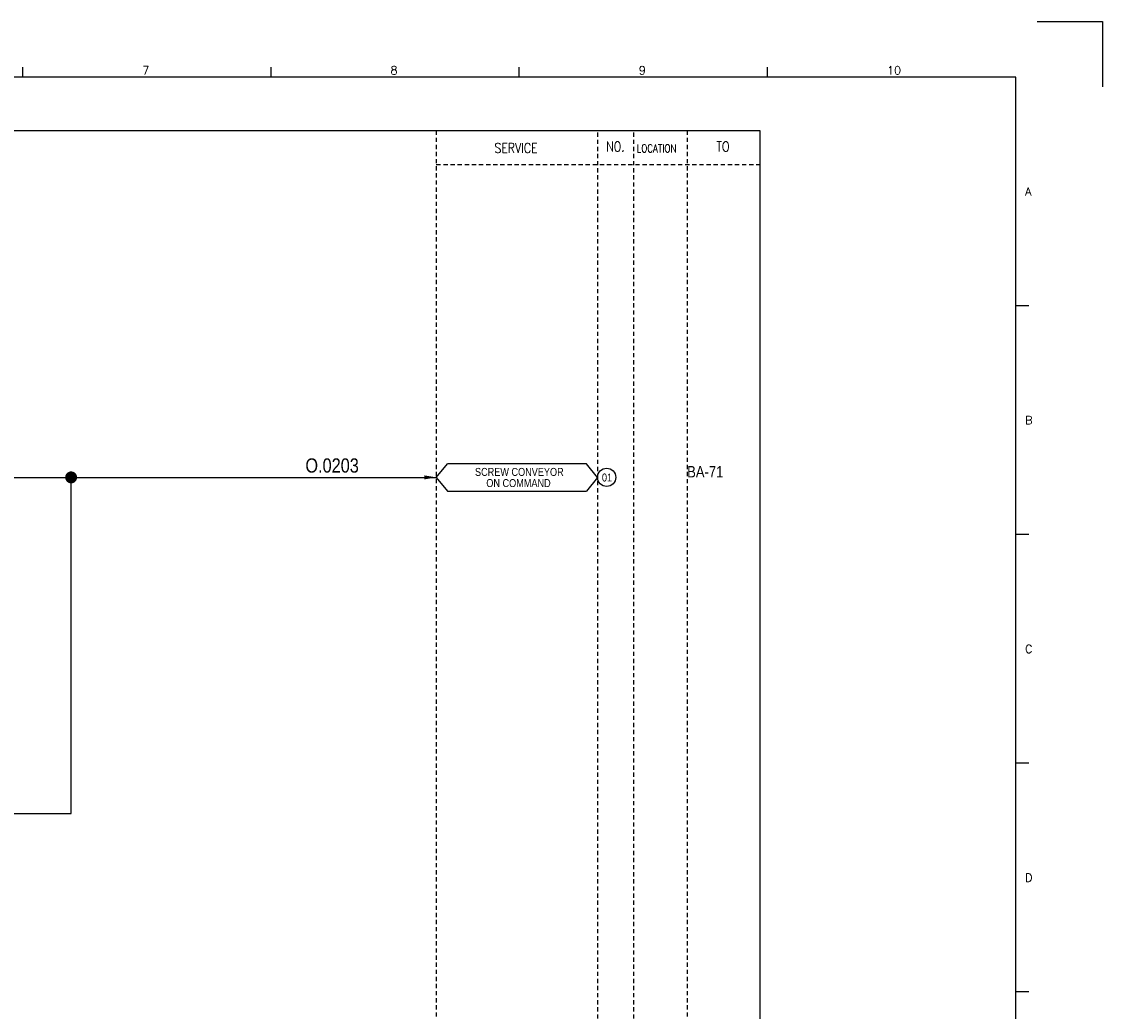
# Model space of a CAD drawing. Extents: x 2535 to 3501, y -211 to 471.
# Tile 4 of 4: x 3121 to 3501, y 123 to 471. Entities that reach past the tile are written whole.
import ezdxf
from ezdxf.enums import TextEntityAlignment as Align

# ---------------------------------------------------------------- set-up
doc = ezdxf.new("R2010")
doc.units = 0
doc.header["$MEASUREMENT"] = 0
doc.linetypes.add('HIDDEN', pattern=[4, 1.5, -1, 1.5])
doc.layers.get('0').update_dxf_attribs({"linetype": 'CONTINUOUS'})
doc.layers.get('Defpoints').update_dxf_attribs({"linetype": 'CONTINUOUS'})
for name, color, linetype in [('CON', 4, 'CONTINUOUS'), ('DCS', 7, 'CONTINUOUS'), ('HID', 2, 'HIDDEN'), ('圖框CON', 4, 'CONTINUOUS'), ('框線', 6, 'CONTINUOUS')]:
    doc.layers.add(name, color=color, linetype=linetype)
doc.styles.add('DAYUKP', font='complex', dxfattribs={"bigfont": 'DAYUKP.SHX'})
doc.styles.add('ROMANS', font='romans', dxfattribs={"width": 0.8})
doc.styles.add('style3', font='ARIALN.TTF')

# ---------------------------------------------------------------- blocks, each defined once
blk = doc.blocks.new('LEADER')
at = {"layer": 'CON'}
blk.add_solid([(0.85, -0.57), (0.85, -1.57), (3.85, -1.07)], dxfattribs=at)
blk = doc.blocks.new('1')
at = {"layer": 'Defpoints'}
blk.add_lwpolyline([(2189, 689.33), (2211.97, 689.33), (2211.97, 666.36)], dxfattribs=at)
at = {"layer": '圖框CON'}
for p, q in [((1832.37, 669.85), (1832.37, 673.29)), ((1919.66, 669.85), (1919.66, 673.29)), ((2006.95, 669.85), (2006.95, 673.29)), ((2094.24, 669.85), (2094.24, 673.29)), ((2186.14, 589.41), (2181.53, 589.41)), ((2186.14, 509.01), (2181.53, 509.01)), ((2186.14, 428.61), (2181.53, 428.61)), ((2186.14, 348.2), (2181.53, 348.2))]:
    blk.add_line(p, q, dxfattribs=at)
at = {"layer": '框線'}
for p, q in [((2181.53, 669.81), (1308.62, 669.81)), ((2181.53, 26.6), (2181.53, 669.81))]:
    blk.add_line(p, q, dxfattribs=at)
at = {"style": 'DAYUKP'}
for s, height, p in [('7', 2.87, (1874.39, 670.78)), ('8', 2.87, (1961.68, 670.78)), ('9', 2.87, (2048.97, 670.78)), ('10', 2.871, (2136.26, 670.78))]:
    blk.add_text(s, height=height, dxfattribs=at).set_placement(p)
for s, p in [('A', (2184.79, 629.6)), ('B', (2184.79, 549.2)), ('C', (2184.79, 468.8)), ('D', (2184.79, 388.39))]:
    blk.add_text(s, height=2.87, dxfattribs=at).set_placement(p, align=Align.MIDDLE_LEFT)

msp = doc.modelspace()

# ---------------------------------------------------------------- linework, layer by layer
at = {"layer": 'CON', "color": 6}
for p, q in [((3266.81, 310.98), (3270.71, 315.8)), ((3319.61, 315.8), (3270.71, 315.8)), ((3323.51, 310.98), (3319.61, 315.8)), ((3266.81, 310.98), (3270.71, 306.17)), ((3323.51, 310.98), (3319.61, 306.17)), ((3270.71, 306.17), (3319.61, 306.17))]:
    msp.add_line(p, q, dxfattribs=at)
at = {"layer": 'CON'}
for p, q in [((3060.57, 310.98), (3266.81, 310.98)), ((3138.4, 192.84), (3138.4, 310.98)), ((2889.23, 192.84), (3138.4, 192.84))]:
    msp.add_line(p, q, dxfattribs=at)
msp.add_lwpolyline([(2666.56, 432.9), (3380.56, 432.9), (3380.56, -66.9), (2666.56, -66.9)], close=True, dxfattribs=at)
at = {"layer": 'CON', "const_width": 2.1}
msp.add_lwpolyline([(3137.35, 310.98, 1), (3139.45, 310.98, 1)], format="xyb", close=True, dxfattribs=at)
at = {"layer": 'CON'}
msp.add_circle((3326.72, 310.98), 3.21, dxfattribs=at)
at = {"layer": 'HID'}
for p, q in [((3266.81, 432.9), (3266.81, -66.9)), ((3323.51, 432.2), (3323.51, -66.9)), ((3336.11, 432.2), (3336.11, -66.9)), ((3355.01, 432.9), (3355.01, -66.9)), ((3266.81, 421), (3380.56, 421))]:
    msp.add_line(p, q, dxfattribs=at)

# ---------------------------------------------------------------- block references
msp.add_blockref('1', (1289.04, -218.13))
at = {"layer": 'CON', "xscale": 1.4, "yscale": 1.4, "zscale": 1.4}
msp.add_blockref('LEADER', (3261.42, 312.47), dxfattribs=at)

# ---------------------------------------------------------------- texts
at = {"layer": 'CON', "style": 'ROMANS', "width": 0.8}
for s, p in [('NO.', (3329.81, 427.3)), ('TO', (3367.61, 427.3)), ('SERVICE', (3294.84, 426.77))]:
    msp.add_text(s, height=3.5, dxfattribs=at).set_placement(p, align=Align.MIDDLE)
msp.add_text('LOCATION', height=2.8, dxfattribs=at).set_placement((3337.24, 424.4), align=Align.BOTTOM_LEFT)
at = {"layer": 'CON', "style": 'style3'}
for s, p in [('SCREW CONVEYOR', (3280.41, 310.66)), ('01', (3325.05, 308.7)), ('ON COMMAND', (3284.39, 306.74))]:
    msp.add_text(s, height=2.8, dxfattribs=at).set_placement(p, align=Align.BOTTOM_LEFT)
msp.add_text('BA-71', height=4, dxfattribs=at).set_placement((3355.01, 310.96))
at = {"layer": 'DCS', "linetype": 'ByBlock', "style": 'style3'}
msp.add_text('O.0203', height=5, dxfattribs=at).set_placement((3220.77, 312.66))

doc.saveas('drawing.dxf')
